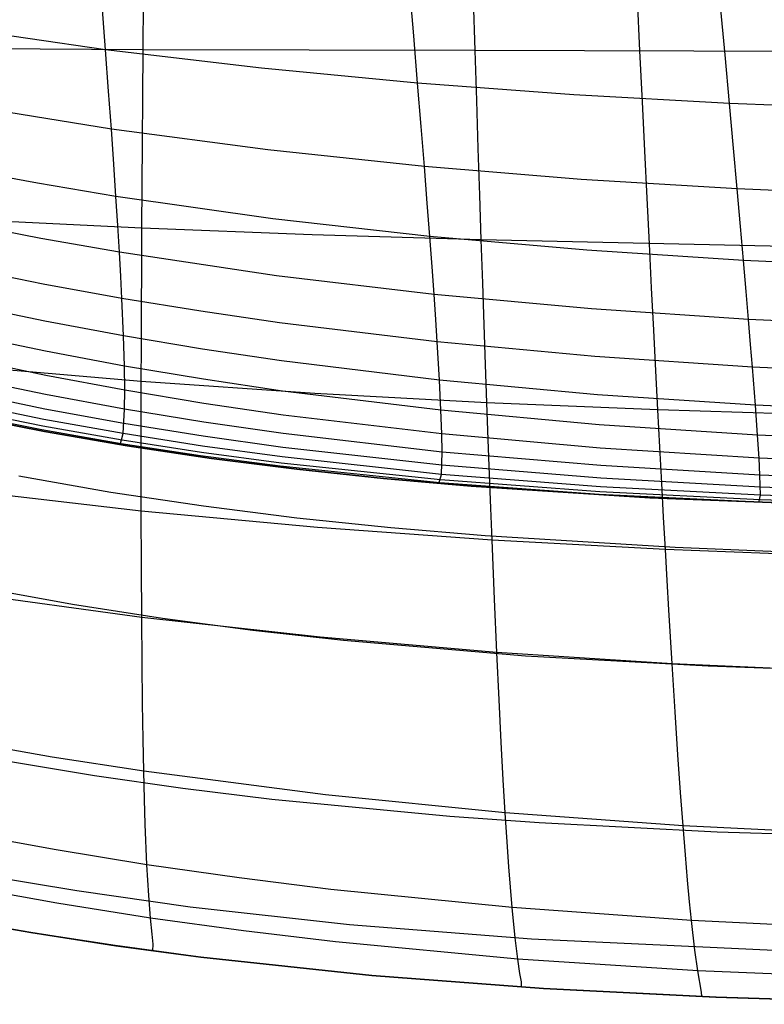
# Model space of a CAD drawing. Header units: millimetres. Extents: x -58 to 58, y -58 to 57.
# Tile 63 of 102: x -5.54 to -1.04, y 45.74 to 51.7. Entities that reach past the tile are written whole.
import ezdxf

# ---------------------------------------------------------------- set-up
doc = ezdxf.new("R2010")
doc.units = ezdxf.units.MM
doc.header["$MEASUREMENT"] = 0
doc.layers.add('Predefinito', color=5, linetype='Continuous')

msp = doc.modelspace()

# ---------------------------------------------------------------- linework, layer by layer
at = {"layer": 'Predefinito'}
for points in [[(-5.8846, 49.3072), (-5.3928, 49.2089), (-4.8924, 49.1222), (-4.3837, 49.0466), (-3.8673, 48.9813), (-3.3436, 48.9255), (-2.813, 48.8785), (-1.7332, 48.8084), (-0.6316, 48.7652), (0.488, 48.745), (1.6213, 48.7522), (2.7638, 48.7926), (3.3371, 48.8272)], [(3.3371, 48.8272), (2.7638, 48.7926), (1.6213, 48.7522), (0.488, 48.745), (-0.6316, 48.7652), (-1.7332, 48.8084), (-2.813, 48.8785), (-3.3436, 48.9255), (-3.8673, 48.9813), (-4.3837, 49.0466), (-4.8924, 49.1222), (-5.3928, 49.2089), (-5.8846, 49.3072)], [(3.3371, 48.8272), (2.7638, 48.7926), (1.6213, 48.7522), (0.488, 48.745), (-0.6316, 48.7652), (-1.7332, 48.8084), (-2.813, 48.8785), (-3.3436, 48.9255), (-3.8673, 48.9813), (-4.3837, 49.0466), (-4.8924, 49.1222), (-5.3928, 49.2089), (-5.8846, 49.3072)], [(3.0466, 47.8066), (1.9441, 47.7596), (0.5606, 47.7446), (-0.8256, 47.7705), (-1.3794, 47.7909), (-2.4842, 47.8514), (-3.5845, 47.9445), (-4.1326, 48.0058), (-4.6792, 48.0783), (-5.2241, 48.1634), (-5.7671, 48.2623)], [(-5.6221, 47.2172), (-5.09, 47.1285), (-4.5556, 47.0516), (-4.0191, 46.9855), (-2.9413, 46.8824), (-2.4024, 46.8438), (-1.3252, 46.7878), (-0.2489, 46.7551), (0.8266, 46.744), (1.9011, 46.758), (2.9745, 46.8009)], [(-5.9879, 46.2677), (-5.4762, 46.1775), (-4.9626, 46.0984), (-4.4475, 46.0295), (-3.4133, 45.9188), (-2.3747, 45.84), (-1.3331, 45.7873), (-0.2879, 45.7557), (0.7774, 45.744), (1.864, 45.7567), (2.9691, 45.7992)], [(2.9691, 45.7992), (1.864, 45.7567), (0.7774, 45.744), (-0.2879, 45.7557), (-1.3331, 45.7873), (-2.3747, 45.84), (-3.4133, 45.9188), (-4.4475, 46.0295), (-4.9626, 46.0984), (-5.4762, 46.1775), (-5.9879, 46.2677)]]:
    msp.add_lwpolyline(points, dxfattribs=at)
at = {"layer": 'Predefinito', "extrusion": (0.986962, -0.160953, 0)}
msp.add_lwpolyline([(47.6943, 319), (47.694, 319.0222), (47.6933, 319.0446), (47.692, 319.0671), (47.6902, 319.0899), (47.6879, 319.1127), (47.685, 319.1357), (47.6816, 319.1588), (47.6776, 319.182), (47.673, 319.2052), (47.6678, 319.2285), (47.662, 319.2518), (47.6557, 319.2752), (47.6487, 319.2985), (47.6411, 319.3217), (47.6329, 319.345), (47.6241, 319.3681), (47.6146, 319.3911), (47.6045, 319.414), (47.5938, 319.4367), (47.5825, 319.4593), (47.5706, 319.4816), (47.5581, 319.5038), (47.545, 319.5256), (47.5313, 319.5472), (47.5169, 319.5685), (47.5021, 319.5895), (47.4866, 319.6101), (47.4706, 319.6303), (47.4541, 319.6501), (47.437, 319.6696), (47.4194, 319.6886), (47.4014, 319.7071), (47.3828, 319.7252), (47.3638, 319.7427), (47.3444, 319.7598), (47.3246, 319.7764), (47.3043, 319.7924), (47.2837, 319.8078), (47.2628, 319.8227), (47.2415, 319.837), (47.2199, 319.8507), (47.198, 319.8638), (47.1759, 319.8764), (47.1536, 319.8883), (47.131, 319.8996), (47.1083, 319.9103), (47.0854, 319.9203), (47.0624, 319.9298), (47.0392, 319.9386), (47.016, 319.9468), (46.9927, 319.9544), (46.9694, 319.9614), (46.9461, 319.9678), (46.9228, 319.9735), (46.8995, 319.9787), (46.8762, 319.9833), (46.853, 319.9873), (46.83, 319.9908), (46.807, 319.9936), (46.7841, 319.996), (46.7614, 319.9977), (46.7388, 319.999), (46.7165, 319.9998), (46.6943, 320)], dxfattribs=at)
at = {"layer": 'Predefinito', "extrusion": (0.993463, -0.114153, 0)}
msp.add_lwpolyline([(48.2196, 319), (48.2193, 319.0222), (48.2186, 319.0446), (48.2173, 319.0671), (48.2155, 319.0899), (48.2132, 319.1127), (48.2103, 319.1357), (48.2069, 319.1588), (48.2029, 319.182), (48.1983, 319.2052), (48.1931, 319.2285), (48.1874, 319.2518), (48.181, 319.2752), (48.174, 319.2985), (48.1664, 319.3217), (48.1582, 319.345), (48.1494, 319.3681), (48.1399, 319.3911), (48.1299, 319.414), (48.1192, 319.4367), (48.1079, 319.4593), (48.096, 319.4816), (48.0834, 319.5038), (48.0703, 319.5256), (48.0566, 319.5472), (48.0423, 319.5685), (48.0274, 319.5895), (48.0119, 319.6101), (47.9959, 319.6303), (47.9794, 319.6501), (47.9623, 319.6696), (47.9448, 319.6886), (47.9267, 319.7071), (47.9082, 319.7252), (47.8892, 319.7427), (47.8697, 319.7598), (47.8499, 319.7764), (47.8296, 319.7924), (47.809, 319.8078), (47.7881, 319.8227), (47.7668, 319.837), (47.7452, 319.8507), (47.7233, 319.8638), (47.7012, 319.8764), (47.6789, 319.8883), (47.6563, 319.8996), (47.6336, 319.9103), (47.6107, 319.9203), (47.5877, 319.9298), (47.5645, 319.9386), (47.5413, 319.9468), (47.5181, 319.9544), (47.4947, 319.9614), (47.4714, 319.9678), (47.4481, 319.9735), (47.4248, 319.9787), (47.4015, 319.9833), (47.3784, 319.9873), (47.3553, 319.9908), (47.3323, 319.9936), (47.3094, 319.996), (47.2867, 319.9977), (47.2642, 319.999), (47.2418, 319.9998), (47.2196, 320)], dxfattribs=at)
at = {"layer": 'Predefinito', "extrusion": (0.997061, -0.076607, 0)}
msp.add_lwpolyline([(48.5192, 319), (48.519, 319.0222), (48.5183, 319.0446), (48.517, 319.0671), (48.5152, 319.0899), (48.5129, 319.1127), (48.51, 319.1357), (48.5066, 319.1588), (48.5026, 319.182), (48.498, 319.2052), (48.4928, 319.2285), (48.487, 319.2518), (48.4806, 319.2752), (48.4737, 319.2985), (48.4661, 319.3217), (48.4579, 319.345), (48.449, 319.3681), (48.4396, 319.3911), (48.4295, 319.414), (48.4188, 319.4367), (48.4075, 319.4593), (48.3956, 319.4816), (48.3831, 319.5038), (48.37, 319.5256), (48.3562, 319.5472), (48.3419, 319.5685), (48.327, 319.5895), (48.3116, 319.6101), (48.2956, 319.6303), (48.2791, 319.6501), (48.262, 319.6696), (48.2444, 319.6886), (48.2264, 319.7071), (48.2078, 319.7252), (48.1888, 319.7427), (48.1694, 319.7598), (48.1495, 319.7764), (48.1293, 319.7924), (48.1087, 319.8078), (48.0877, 319.8227), (48.0665, 319.837), (48.0449, 319.8507), (48.023, 319.8638), (48.0009, 319.8764), (47.9785, 319.8883), (47.956, 319.8996), (47.9333, 319.9103), (47.9104, 319.9203), (47.8873, 319.9298), (47.8642, 319.9386), (47.841, 319.9468), (47.8177, 319.9544), (47.7944, 319.9614), (47.7711, 319.9678), (47.7477, 319.9735), (47.7245, 319.9787), (47.7012, 319.9833), (47.678, 319.9873), (47.6549, 319.9908), (47.632, 319.9936), (47.6091, 319.996), (47.5864, 319.9977), (47.5638, 319.999), (47.5414, 319.9998), (47.5192, 320)], dxfattribs=at)
at = {"layer": 'Predefinito', "extrusion": (0.998888, -0.047145, 0)}
msp.add_lwpolyline([(48.6721, 319), (48.6719, 319.0222), (48.6711, 319.0446), (48.6698, 319.0671), (48.6681, 319.0899), (48.6657, 319.1127), (48.6629, 319.1357), (48.6594, 319.1588), (48.6554, 319.182), (48.6508, 319.2052), (48.6456, 319.2285), (48.6399, 319.2518), (48.6335, 319.2752), (48.6265, 319.2985), (48.6189, 319.3217), (48.6107, 319.345), (48.6019, 319.3681), (48.5924, 319.3911), (48.5824, 319.414), (48.5717, 319.4367), (48.5604, 319.4593), (48.5485, 319.4816), (48.5359, 319.5038), (48.5228, 319.5256), (48.5091, 319.5472), (48.4948, 319.5685), (48.4799, 319.5895), (48.4645, 319.6101), (48.4485, 319.6303), (48.4319, 319.6501), (48.4149, 319.6696), (48.3973, 319.6886), (48.3792, 319.7071), (48.3607, 319.7252), (48.3417, 319.7427), (48.3222, 319.7598), (48.3024, 319.7764), (48.2822, 319.7924), (48.2616, 319.8078), (48.2406, 319.8227), (48.2193, 319.837), (48.1977, 319.8507), (48.1759, 319.8638), (48.1537, 319.8764), (48.1314, 319.8883), (48.1088, 319.8996), (48.0861, 319.9103), (48.0632, 319.9203), (48.0402, 319.9298), (48.0171, 319.9386), (47.9939, 319.9468), (47.9706, 319.9544), (47.9473, 319.9614), (47.9239, 319.9678), (47.9006, 319.9735), (47.8773, 319.9787), (47.8541, 319.9833), (47.8309, 319.9873), (47.8078, 319.9908), (47.7848, 319.9936), (47.762, 319.996), (47.7392, 319.9977), (47.7167, 319.999), (47.6943, 319.9998), (47.6721, 320)], dxfattribs=at)
at = {"layer": 'Predefinito', "extrusion": (0.991253, -0.131974, 0)}
msp.add_lwpolyline([(46.0388, 320), (46.0166, 319.9998), (45.9943, 319.999), (45.9717, 319.9977), (45.949, 319.996), (45.9261, 319.9936), (45.9031, 319.9908), (45.8801, 319.9873), (45.8569, 319.9833), (45.8336, 319.9787), (45.8103, 319.9735), (45.787, 319.9678), (45.7637, 319.9614), (45.7404, 319.9544), (45.7171, 319.9468), (45.6939, 319.9386), (45.6707, 319.9298), (45.6477, 319.9203), (45.6248, 319.9103), (45.6021, 319.8996), (45.5795, 319.8883), (45.5572, 319.8764), (45.5351, 319.8638), (45.5132, 319.8507), (45.4916, 319.837), (45.4703, 319.8227), (45.4494, 319.8078), (45.4288, 319.7924), (45.4085, 319.7764), (45.3887, 319.7598), (45.3693, 319.7427), (45.3503, 319.7252), (45.3317, 319.7071), (45.3137, 319.6886), (45.2961, 319.6696), (45.279, 319.6501), (45.2625, 319.6303), (45.2465, 319.6101), (45.231, 319.5895), (45.2162, 319.5685), (45.2018, 319.5472), (45.1881, 319.5256), (45.175, 319.5038), (45.1625, 319.4816), (45.1506, 319.4593), (45.1393, 319.4367), (45.1286, 319.414), (45.1185, 319.3911), (45.109, 319.3681), (45.1002, 319.345), (45.092, 319.3217), (45.0844, 319.2985), (45.0774, 319.2752), (45.0711, 319.2518), (45.0653, 319.2285), (45.0601, 319.2052), (45.0555, 319.182), (45.0515, 319.1588), (45.0481, 319.1357), (45.0452, 319.1127), (45.0429, 319.0899), (45.0411, 319.0671), (45.0398, 319.0446), (45.0391, 319.0222), (45.0388, 319)], dxfattribs=at)
at = {"layer": 'Predefinito', "extrusion": (0.991898, -0.127033, 0)}
msp.add_lwpolyline([(46.0914, 320), (46.0692, 319.9998), (46.0468, 319.999), (46.0242, 319.9977), (46.0015, 319.996), (45.9787, 319.9936), (45.9557, 319.9908), (45.9326, 319.9873), (45.9094, 319.9833), (45.8862, 319.9787), (45.8629, 319.9735), (45.8396, 319.9678), (45.8162, 319.9614), (45.7929, 319.9544), (45.7696, 319.9468), (45.7464, 319.9386), (45.7233, 319.9298), (45.7003, 319.9203), (45.6774, 319.9103), (45.6546, 319.8996), (45.6321, 319.8883), (45.6097, 319.8764), (45.5876, 319.8638), (45.5658, 319.8507), (45.5442, 319.837), (45.5229, 319.8227), (45.5019, 319.8078), (45.4813, 319.7924), (45.4611, 319.7764), (45.4412, 319.7598), (45.4218, 319.7427), (45.4028, 319.7252), (45.3843, 319.7071), (45.3662, 319.6886), (45.3486, 319.6696), (45.3316, 319.6501), (45.315, 319.6303), (45.299, 319.6101), (45.2836, 319.5895), (45.2687, 319.5685), (45.2544, 319.5472), (45.2407, 319.5256), (45.2275, 319.5038), (45.215, 319.4816), (45.2031, 319.4593), (45.1918, 319.4367), (45.1811, 319.414), (45.171, 319.3911), (45.1616, 319.3681), (45.1528, 319.345), (45.1446, 319.3217), (45.137, 319.2985), (45.13, 319.2752), (45.1236, 319.2518), (45.1178, 319.2285), (45.1127, 319.2052), (45.1081, 319.182), (45.1041, 319.1588), (45.1006, 319.1357), (45.0978, 319.1127), (45.0954, 319.0899), (45.0936, 319.0671), (45.0924, 319.0446), (45.0916, 319.0222), (45.0914, 319)], dxfattribs=at)
at = {"layer": 'Predefinito', "extrusion": (0.992506, -0.122198, 0)}
msp.add_lwpolyline([(46.141, 320), (46.1188, 319.9998), (46.0964, 319.999), (46.0739, 319.9977), (46.0511, 319.996), (46.0283, 319.9936), (46.0053, 319.9908), (45.9822, 319.9873), (45.959, 319.9833), (45.9358, 319.9787), (45.9125, 319.9735), (45.8892, 319.9678), (45.8658, 319.9614), (45.8425, 319.9544), (45.8192, 319.9468), (45.796, 319.9386), (45.7729, 319.9298), (45.7499, 319.9203), (45.727, 319.9103), (45.7042, 319.8996), (45.6817, 319.8883), (45.6593, 319.8764), (45.6372, 319.8638), (45.6154, 319.8507), (45.5938, 319.837), (45.5725, 319.8227), (45.5515, 319.8078), (45.5309, 319.7924), (45.5107, 319.7764), (45.4908, 319.7598), (45.4714, 319.7427), (45.4524, 319.7252), (45.4339, 319.7071), (45.4158, 319.6886), (45.3982, 319.6696), (45.3812, 319.6501), (45.3646, 319.6303), (45.3486, 319.6101), (45.3332, 319.5895), (45.3183, 319.5685), (45.304, 319.5472), (45.2903, 319.5256), (45.2771, 319.5038), (45.2646, 319.4816), (45.2527, 319.4593), (45.2414, 319.4367), (45.2307, 319.414), (45.2206, 319.3911), (45.2112, 319.3681), (45.2024, 319.345), (45.1942, 319.3217), (45.1866, 319.2985), (45.1796, 319.2752), (45.1732, 319.2518), (45.1674, 319.2285), (45.1623, 319.2052), (45.1577, 319.182), (45.1537, 319.1588), (45.1502, 319.1357), (45.1474, 319.1127), (45.145, 319.0899), (45.1432, 319.0671), (45.142, 319.0446), (45.1412, 319.0222), (45.141, 319)], dxfattribs=at)
at = {"layer": 'Predefinito', "extrusion": (0.993628, -0.112706, 0)}
msp.add_lwpolyline([(46.2332, 320), (46.211, 319.9998), (46.1886, 319.999), (46.1661, 319.9977), (46.1433, 319.996), (46.1205, 319.9936), (46.0975, 319.9908), (46.0744, 319.9873), (46.0512, 319.9833), (46.028, 319.9787), (46.0047, 319.9735), (45.9814, 319.9678), (45.958, 319.9614), (45.9347, 319.9544), (45.9114, 319.9468), (45.8882, 319.9386), (45.8651, 319.9298), (45.8421, 319.9203), (45.8192, 319.9103), (45.7964, 319.8996), (45.7739, 319.8883), (45.7515, 319.8764), (45.7294, 319.8638), (45.7076, 319.8507), (45.686, 319.837), (45.6647, 319.8227), (45.6437, 319.8078), (45.6231, 319.7924), (45.6029, 319.7764), (45.583, 319.7598), (45.5636, 319.7427), (45.5446, 319.7252), (45.5261, 319.7071), (45.508, 319.6886), (45.4904, 319.6696), (45.4734, 319.6501), (45.4568, 319.6303), (45.4408, 319.6101), (45.4254, 319.5895), (45.4105, 319.5685), (45.3962, 319.5472), (45.3825, 319.5256), (45.3693, 319.5038), (45.3568, 319.4816), (45.3449, 319.4593), (45.3336, 319.4367), (45.3229, 319.414), (45.3129, 319.3911), (45.3034, 319.3681), (45.2946, 319.345), (45.2864, 319.3217), (45.2788, 319.2985), (45.2718, 319.2752), (45.2654, 319.2518), (45.2596, 319.2285), (45.2545, 319.2052), (45.2499, 319.182), (45.2459, 319.1588), (45.2424, 319.1357), (45.2396, 319.1127), (45.2372, 319.0899), (45.2354, 319.0671), (45.2342, 319.0446), (45.2334, 319.0222), (45.2332, 319)], dxfattribs=at)
at = {"layer": 'Predefinito', "extrusion": (0.995481, -0.09496, 0)}
msp.add_lwpolyline([(46.3868, 320), (46.3646, 319.9998), (46.3422, 319.999), (46.3197, 319.9977), (46.297, 319.996), (46.2741, 319.9936), (46.2511, 319.9908), (46.228, 319.9873), (46.2048, 319.9833), (46.1816, 319.9787), (46.1583, 319.9735), (46.135, 319.9678), (46.1117, 319.9614), (46.0883, 319.9544), (46.0651, 319.9468), (46.0418, 319.9386), (46.0187, 319.9298), (45.9957, 319.9203), (45.9728, 319.9103), (45.9501, 319.8996), (45.9275, 319.8883), (45.9052, 319.8764), (45.8831, 319.8638), (45.8612, 319.8507), (45.8396, 319.837), (45.8183, 319.8227), (45.7974, 319.8078), (45.7768, 319.7924), (45.7565, 319.7764), (45.7367, 319.7598), (45.7172, 319.7427), (45.6982, 319.7252), (45.6797, 319.7071), (45.6616, 319.6886), (45.6441, 319.6696), (45.627, 319.6501), (45.6105, 319.6303), (45.5945, 319.6101), (45.579, 319.5895), (45.5641, 319.5685), (45.5498, 319.5472), (45.5361, 319.5256), (45.523, 319.5038), (45.5104, 319.4816), (45.4985, 319.4593), (45.4872, 319.4367), (45.4765, 319.414), (45.4665, 319.3911), (45.457, 319.3681), (45.4482, 319.345), (45.44, 319.3217), (45.4324, 319.2985), (45.4254, 319.2752), (45.419, 319.2518), (45.4133, 319.2285), (45.4081, 319.2052), (45.4035, 319.182), (45.3995, 319.1588), (45.3961, 319.1357), (45.3932, 319.1127), (45.3909, 319.0899), (45.3891, 319.0671), (45.3878, 319.0446), (45.3871, 319.0222), (45.3868, 319)], dxfattribs=at)
at = {"layer": 'Predefinito', "extrusion": (0.996233, -0.086711, 0)}
msp.add_lwpolyline([(46.4497, 320), (46.4275, 319.9998), (46.4051, 319.999), (46.3826, 319.9977), (46.3599, 319.996), (46.337, 319.9936), (46.314, 319.9908), (46.2909, 319.9873), (46.2678, 319.9833), (46.2445, 319.9787), (46.2212, 319.9735), (46.1979, 319.9678), (46.1746, 319.9614), (46.1512, 319.9544), (46.128, 319.9468), (46.1048, 319.9386), (46.0816, 319.9298), (46.0586, 319.9203), (46.0357, 319.9103), (46.013, 319.8996), (45.9904, 319.8883), (45.9681, 319.8764), (45.946, 319.8638), (45.9241, 319.8507), (45.9025, 319.837), (45.8812, 319.8227), (45.8603, 319.8078), (45.8397, 319.7924), (45.8194, 319.7764), (45.7996, 319.7598), (45.7801, 319.7427), (45.7612, 319.7252), (45.7426, 319.7071), (45.7245, 319.6886), (45.707, 319.6696), (45.6899, 319.6501), (45.6734, 319.6303), (45.6574, 319.6101), (45.6419, 319.5895), (45.627, 319.5685), (45.6127, 319.5472), (45.599, 319.5256), (45.5859, 319.5038), (45.5733, 319.4816), (45.5614, 319.4593), (45.5501, 319.4367), (45.5394, 319.414), (45.5294, 319.3911), (45.5199, 319.3681), (45.5111, 319.345), (45.5029, 319.3217), (45.4953, 319.2985), (45.4883, 319.2752), (45.4819, 319.2518), (45.4762, 319.2285), (45.471, 319.2052), (45.4664, 319.182), (45.4624, 319.1588), (45.459, 319.1357), (45.4561, 319.1127), (45.4538, 319.0899), (45.452, 319.0671), (45.4507, 319.0446), (45.45, 319.0222), (45.4497, 319)], dxfattribs=at)
at = {"layer": 'Predefinito', "extrusion": (0.996883, -0.078888, 0)}
msp.add_lwpolyline([(46.5043, 320), (46.4821, 319.9998), (46.4597, 319.999), (46.4371, 319.9977), (46.4144, 319.996), (46.3916, 319.9936), (46.3686, 319.9908), (46.3455, 319.9873), (46.3223, 319.9833), (46.2991, 319.9787), (46.2758, 319.9735), (46.2524, 319.9678), (46.2291, 319.9614), (46.2058, 319.9544), (46.1825, 319.9468), (46.1593, 319.9386), (46.1362, 319.9298), (46.1132, 319.9203), (46.0903, 319.9103), (46.0675, 319.8996), (46.045, 319.8883), (46.0226, 319.8764), (46.0005, 319.8638), (45.9787, 319.8507), (45.9571, 319.837), (45.9358, 319.8227), (45.9148, 319.8078), (45.8942, 319.7924), (45.874, 319.7764), (45.8541, 319.7598), (45.8347, 319.7427), (45.8157, 319.7252), (45.7972, 319.7071), (45.7791, 319.6886), (45.7615, 319.6696), (45.7445, 319.6501), (45.7279, 319.6303), (45.7119, 319.6101), (45.6965, 319.5895), (45.6816, 319.5685), (45.6673, 319.5472), (45.6536, 319.5256), (45.6404, 319.5038), (45.6279, 319.4816), (45.616, 319.4593), (45.6047, 319.4367), (45.594, 319.414), (45.5839, 319.3911), (45.5745, 319.3681), (45.5657, 319.345), (45.5574, 319.3217), (45.5499, 319.2985), (45.5429, 319.2752), (45.5365, 319.2518), (45.5307, 319.2285), (45.5256, 319.2052), (45.521, 319.182), (45.517, 319.1588), (45.5135, 319.1357), (45.5106, 319.1127), (45.5083, 319.0899), (45.5065, 319.0671), (45.5053, 319.0446), (45.5045, 319.0222), (45.5043, 319)], dxfattribs=at)
at = {"layer": 'Predefinito', "extrusion": (0.997918, -0.0645, 0)}
msp.add_lwpolyline([(46.5913, 320), (46.5691, 319.9998), (46.5467, 319.999), (46.5241, 319.9977), (46.5014, 319.996), (46.4785, 319.9936), (46.4556, 319.9908), (46.4325, 319.9873), (46.4093, 319.9833), (46.3861, 319.9787), (46.3628, 319.9735), (46.3394, 319.9678), (46.3161, 319.9614), (46.2928, 319.9544), (46.2695, 319.9468), (46.2463, 319.9386), (46.2232, 319.9298), (46.2001, 319.9203), (46.1773, 319.9103), (46.1545, 319.8996), (46.132, 319.8883), (46.1096, 319.8764), (46.0875, 319.8638), (46.0656, 319.8507), (46.0441, 319.837), (46.0228, 319.8227), (46.0018, 319.8078), (45.9812, 319.7924), (45.961, 319.7764), (45.9411, 319.7598), (45.9217, 319.7427), (45.9027, 319.7252), (45.8842, 319.7071), (45.8661, 319.6886), (45.8485, 319.6696), (45.8314, 319.6501), (45.8149, 319.6303), (45.7989, 319.6101), (45.7835, 319.5895), (45.7686, 319.5685), (45.7543, 319.5472), (45.7405, 319.5256), (45.7274, 319.5038), (45.7149, 319.4816), (45.703, 319.4593), (45.6917, 319.4367), (45.681, 319.414), (45.6709, 319.3911), (45.6615, 319.3681), (45.6526, 319.345), (45.6444, 319.3217), (45.6368, 319.2985), (45.6299, 319.2752), (45.6235, 319.2518), (45.6177, 319.2285), (45.6125, 319.2052), (45.608, 319.182), (45.6039, 319.1588), (45.6005, 319.1357), (45.5976, 319.1127), (45.5953, 319.0899), (45.5935, 319.0671), (45.5923, 319.0446), (45.5915, 319.0222), (45.5913, 319)], dxfattribs=at)
at = {"layer": 'Predefinito', "extrusion": (0.99919, -0.040242, 0)}
msp.add_lwpolyline([(46.6965, 320), (46.6744, 319.9998), (46.652, 319.999), (46.6294, 319.9977), (46.6067, 319.996), (46.5838, 319.9936), (46.5609, 319.9908), (46.5378, 319.9873), (46.5146, 319.9833), (46.4913, 319.9787), (46.468, 319.9735), (46.4447, 319.9678), (46.4214, 319.9614), (46.3981, 319.9544), (46.3748, 319.9468), (46.3516, 319.9386), (46.3285, 319.9298), (46.3054, 319.9203), (46.2825, 319.9103), (46.2598, 319.8996), (46.2373, 319.8883), (46.2149, 319.8764), (46.1928, 319.8638), (46.1709, 319.8507), (46.1493, 319.837), (46.1281, 319.8227), (46.1071, 319.8078), (46.0865, 319.7924), (46.0662, 319.7764), (46.0464, 319.7598), (46.027, 319.7427), (46.008, 319.7252), (45.9894, 319.7071), (45.9714, 319.6886), (45.9538, 319.6696), (45.9367, 319.6501), (45.9202, 319.6303), (45.9042, 319.6101), (45.8887, 319.5895), (45.8739, 319.5685), (45.8596, 319.5472), (45.8458, 319.5256), (45.8327, 319.5038), (45.8202, 319.4816), (45.8083, 319.4593), (45.797, 319.4367), (45.7863, 319.414), (45.7762, 319.3911), (45.7668, 319.3681), (45.7579, 319.345), (45.7497, 319.3217), (45.7421, 319.2985), (45.7351, 319.2752), (45.7288, 319.2518), (45.723, 319.2285), (45.7178, 319.2052), (45.7132, 319.182), (45.7092, 319.1588), (45.7058, 319.1357), (45.7029, 319.1127), (45.7006, 319.0899), (45.6988, 319.0671), (45.6975, 319.0446), (45.6968, 319.0222), (45.6965, 319)], dxfattribs=at)
at = {"layer": 'Predefinito', "extrusion": (0.999289, -0.037692, 0)}
msp.add_lwpolyline([(46.7044, 320), (46.6822, 319.9998), (46.6598, 319.999), (46.6373, 319.9977), (46.6146, 319.996), (46.5917, 319.9936), (46.5687, 319.9908), (46.5456, 319.9873), (46.5224, 319.9833), (46.4992, 319.9787), (46.4759, 319.9735), (46.4526, 319.9678), (46.4293, 319.9614), (46.4059, 319.9544), (46.3827, 319.9468), (46.3594, 319.9386), (46.3363, 319.9298), (46.3133, 319.9203), (46.2904, 319.9103), (46.2677, 319.8996), (46.2451, 319.8883), (46.2228, 319.8764), (46.2006, 319.8638), (46.1788, 319.8507), (46.1572, 319.837), (46.1359, 319.8227), (46.115, 319.8078), (46.0943, 319.7924), (46.0741, 319.7764), (46.0543, 319.7598), (46.0348, 319.7427), (46.0158, 319.7252), (45.9973, 319.7071), (45.9792, 319.6886), (45.9617, 319.6696), (45.9446, 319.6501), (45.9281, 319.6303), (45.9121, 319.6101), (45.8966, 319.5895), (45.8817, 319.5685), (45.8674, 319.5472), (45.8537, 319.5256), (45.8406, 319.5038), (45.828, 319.4816), (45.8161, 319.4593), (45.8048, 319.4367), (45.7941, 319.414), (45.7841, 319.3911), (45.7746, 319.3681), (45.7658, 319.345), (45.7576, 319.3217), (45.75, 319.2985), (45.743, 319.2752), (45.7366, 319.2518), (45.7309, 319.2285), (45.7257, 319.2052), (45.7211, 319.182), (45.7171, 319.1588), (45.7137, 319.1357), (45.7108, 319.1127), (45.7085, 319.0899), (45.7067, 319.0671), (45.7054, 319.0446), (45.7047, 319.0222), (45.7044, 319)], dxfattribs=at)
at = {"layer": 'Predefinito', "extrusion": (0.999381, -0.03519, 0)}
msp.add_lwpolyline([(46.7115, 320), (46.6893, 319.9998), (46.6669, 319.999), (46.6444, 319.9977), (46.6216, 319.996), (46.5988, 319.9936), (46.5758, 319.9908), (46.5527, 319.9873), (46.5295, 319.9833), (46.5063, 319.9787), (46.483, 319.9735), (46.4597, 319.9678), (46.4363, 319.9614), (46.413, 319.9544), (46.3897, 319.9468), (46.3665, 319.9386), (46.3434, 319.9298), (46.3204, 319.9203), (46.2975, 319.9103), (46.2747, 319.8996), (46.2522, 319.8883), (46.2298, 319.8764), (46.2077, 319.8638), (46.1859, 319.8507), (46.1643, 319.837), (46.143, 319.8227), (46.122, 319.8078), (46.1014, 319.7924), (46.0812, 319.7764), (46.0613, 319.7598), (46.0419, 319.7427), (46.0229, 319.7252), (46.0044, 319.7071), (45.9863, 319.6886), (45.9687, 319.6696), (45.9517, 319.6501), (45.9351, 319.6303), (45.9191, 319.6101), (45.9037, 319.5895), (45.8888, 319.5685), (45.8745, 319.5472), (45.8608, 319.5256), (45.8476, 319.5038), (45.8351, 319.4816), (45.8232, 319.4593), (45.8119, 319.4367), (45.8012, 319.414), (45.7911, 319.3911), (45.7817, 319.3681), (45.7729, 319.345), (45.7647, 319.3217), (45.7571, 319.2985), (45.7501, 319.2752), (45.7437, 319.2518), (45.7379, 319.2285), (45.7328, 319.2052), (45.7282, 319.182), (45.7242, 319.1588), (45.7207, 319.1357), (45.7179, 319.1127), (45.7155, 319.0899), (45.7137, 319.0671), (45.7125, 319.0446), (45.7117, 319.0222), (45.7115, 319)], dxfattribs=at)
at = {"layer": 'Predefinito', "extrusion": (1, 0, 0)}
for points in [[(46.0295, 59.9978), (46.0295, 319)], [(45.84, 59.9979), (45.84, 319)], [(45.7873, 59.9981), (45.7873, 319)]]:
    msp.add_lwpolyline(points, dxfattribs=at)
at = {"layer": 'Predefinito'}
for points in [[(-1.0725, 48.7795, 60), (-1.0642, 48.8242, 55.1491), (-1.0669, 48.946, 51.9168), (-1.0723, 49.0495, 50.3018), (-1.0812, 49.1883, 48.6878), (-1.0942, 49.3685, 47.0767), (-1.1121, 49.5989, 45.4727), (-1.1232, 49.7356, 44.675), (-1.1358, 49.8881, 43.8801), (-1.1502, 50.0573, 43.0899), (-1.1663, 50.2447, 42.3035), (-1.1843, 50.4509, 41.5228), (-1.2043, 50.6774, 40.7471), (-1.2263, 50.925, 39.9782), (-1.2507, 51.195, 39.2156), (-1.2773, 51.4882, 38.4604), (-1.3063, 51.8056, 37.7136), (-1.3377, 52.147, 36.9774), (-1.3715, 52.5122, 36.2512), (-1.4075, 52.8996, 35.5391), (-1.4264, 53.1033, 35.1883), (-1.4462, 53.3145, 34.8417), (-1.4874, 53.7552, 34.1654), (-1.7886, 56.964, 29.5121)], [(-3.0094, 48.8949, 60), (-2.9932, 48.9506, 55.1644), (-2.9891, 49.0854, 51.9422), (-2.9908, 49.1949, 50.3323), (-2.9958, 49.3383, 48.7233), (-3.0046, 49.5212, 47.1171), (-3.0182, 49.7519, 45.5176), (-3.0271, 49.8877, 44.7221), (-3.0374, 50.0386, 43.9291), (-3.0493, 50.2055, 43.1407), (-3.063, 50.3897, 42.3558), (-3.0784, 50.5918, 41.5765), (-3.0958, 50.8133, 40.802), (-3.1152, 51.0549, 40.0338), (-3.1367, 51.3179, 39.2718), (-3.1605, 51.603, 38.5169), (-3.1865, 51.9113, 37.7699), (-3.2148, 52.2424, 37.0331), (-3.2454, 52.5963, 36.3058), (-3.2781, 52.9712, 35.5922), (-3.2954, 53.1683, 35.2403), (-3.3135, 53.3726, 34.8924), (-3.3512, 53.7985, 34.2129), (-3.6275, 56.8984, 29.5335)], [(-4.9353, 49.1292, 60), (-4.9176, 49.1969, 55.1877), (-4.909, 49.3445, 51.9811), (-4.9078, 49.4591, 50.3789), (-4.9095, 49.6054, 48.7776), (-4.9149, 49.7883, 47.1788), (-4.9247, 50.0153, 45.5863), (-4.9316, 50.1477, 44.794), (-4.9398, 50.2942, 44.0041), (-4.9495, 50.4554, 43.2184), (-4.9609, 50.6327, 42.4359), (-4.9739, 50.8266, 41.6587), (-4.9888, 51.0384, 40.8859), (-5.0055, 51.2689, 40.119), (-5.0242, 51.5193, 39.3578), (-5.045, 51.7901, 38.6032), (-5.068, 52.0824, 37.856), (-5.0931, 52.3959, 37.1184), (-5.1203, 52.7306, 36.3895), (-5.1495, 53.0848, 35.6734), (-5.165, 53.2709, 35.3198), (-5.1812, 53.4635, 34.9699), (-5.2151, 53.8651, 34.2856), (-5.4638, 56.7858, 29.5662)], [(-4.7378, 46.0672, 59.9985), (-4.7365, 46.1084, 56.0877), (-4.7428, 46.1692, 54.1188), (-4.752, 46.2652, 52.1413), (-4.7626, 46.4026, 50.1565), (-4.7733, 46.5886, 48.1617), (-4.7833, 46.8339, 46.1531), (-4.7879, 46.9836, 45.1446), (-4.7922, 47.154, 44.1344), (-4.7962, 47.3471, 43.1233), (-4.7997, 47.5649, 42.1122), (-4.8027, 47.8098, 41.1019), (-4.8051, 48.0837, 40.0935), (-4.8069, 48.3888, 39.0879), (-4.808, 48.7275, 38.0862), (-4.8083, 49.1016, 37.0907), (-4.8081, 49.302, 36.5963), (-4.8078, 49.5114, 36.1049), (-4.8072, 49.7298, 35.6166), (-4.8064, 49.9573, 35.1317), (-4.8054, 50.194, 34.6506), (-4.8042, 50.4401, 34.1736), (-4.8027, 50.6954, 33.7009), (-4.801, 50.9603, 33.233), (-4.7991, 51.2347, 32.77), (-4.7969, 51.5189, 32.3125), (-4.7946, 51.8127, 31.8607)], [(-2.5091, 45.8485, 59.9994), (-2.5094, 45.8798, 56.0829), (-2.5181, 45.9313, 54.1071), (-2.531, 46.0177, 52.1201), (-2.5472, 46.1471, 50.1229), (-2.5655, 46.3288, 48.1136), (-2.5854, 46.5749, 46.089), (-2.5961, 46.7275, 45.0722), (-2.6072, 46.9026, 44.0536), (-2.619, 47.1024, 43.0342), (-2.6312, 47.3292, 42.0148), (-2.6441, 47.5853, 40.9966), (-2.6575, 47.873, 39.9807), (-2.6715, 48.1946, 38.9681), (-2.6862, 48.5524, 37.9601), (-2.6938, 48.7456, 37.4585), (-2.7016, 48.9484, 36.9592), (-2.7096, 49.1608, 36.4626), (-2.7177, 49.3828, 35.9693), (-2.726, 49.6146, 35.4794), (-2.7345, 49.8561, 34.9933), (-2.7431, 50.1075, 34.5114), (-2.7519, 50.3688, 34.034), (-2.7609, 50.6401, 33.5613), (-2.77, 50.9215, 33.0938), (-2.7794, 51.2131, 32.6319), (-2.7889, 51.5149, 32.1758), (-2.7985, 51.8272, 31.726)], [(-1.4177, 45.7907, 59.9999), (-1.42, 45.8177, 56.0824), (-1.4429, 45.9467, 52.1144), (-1.4604, 46.0718, 50.1131), (-1.4809, 46.2504, 48.0987), (-1.4923, 46.3634, 47.0854), (-1.5044, 46.4952, 46.0685), (-1.5175, 46.6479, 45.0488), (-1.5314, 46.8239, 44.0272), (-1.5464, 47.0252, 43.0048), (-1.5624, 47.2542, 41.9825), (-1.5796, 47.5134, 40.9615), (-1.5979, 47.805, 39.9428), (-1.6174, 48.1315, 38.9277), (-1.6277, 48.3086, 38.4219), (-1.6383, 48.4952, 37.9175), (-1.6492, 48.6917, 37.4149), (-1.6605, 48.898, 36.9147), (-1.6721, 49.1142, 36.4173), (-1.6841, 49.3403, 35.9233), (-1.6965, 49.5763, 35.4329), (-1.7091, 49.8223, 34.9464), (-1.7221, 50.0784, 34.4642), (-1.7355, 50.3446, 33.9866), (-1.7492, 50.621, 33.514), (-1.7632, 50.9078, 33.0467), (-1.7776, 51.2049, 32.5851), (-1.7923, 51.5126, 32.1295), (-1.8074, 51.8308, 31.6805)], [(3.7532, 51.1711, 39.2099), (2.1949, 51.1335, 39.1896), (0.6302, 51.1364, 39.1891), (-0.3136, 51.1581, 39.1986), (-1.2507, 51.195, 39.2156), (-2.1921, 51.2477, 39.2402), (-3.1367, 51.3179, 39.2718), (-4.0811, 51.4076, 39.3101), (-5.0242, 51.5193, 39.3578), (-5.9658, 51.6556, 39.4154)], [(3.3208, 51.4659, 32.1111), (1.2319, 51.4946, 32.0758), (-0.8052, 51.5089, 32.0976), (-2.7889, 51.5149, 32.1758), (-4.7969, 51.5189, 32.3125), (-7.2919, 51.5351, 32.5825)], [(3.7876, 50.6615, 40.7417), (2.238, 50.6145, 40.7219), (0.6818, 50.6145, 40.7214), (-0.2632, 50.6373, 40.7306), (-1.2043, 50.6774, 40.7471), (-2.1488, 50.7355, 40.7712), (-3.0958, 50.8133, 40.802), (-4.0428, 50.9134, 40.8394), (-4.9888, 51.0384, 40.8859), (-5.9328, 51.1917, 40.9419)], [(3.0444, 50.203, 42.2865), (2.2726, 50.1823, 42.2793), (0.7249, 50.1793, 42.2789), (-0.2213, 50.2025, 42.2877), (-1.1663, 50.2447, 42.3035), (-2.1137, 50.3063, 42.3264), (-3.063, 50.3897, 42.3558), (-4.0125, 50.4974, 42.3916), (-4.9609, 50.6327, 42.4359), (-5.4344, 50.7117, 42.4618), (-5.9071, 50.7991, 42.4893)], [(3.0668, 49.8515, 43.8642), (2.2995, 49.8278, 43.8575), (1.5306, 49.8181, 43.8552), (0.7603, 49.8219, 43.8571), (-0.187, 49.8449, 43.8653), (-1.1358, 49.8881, 43.8801), (-2.0861, 49.9518, 43.9016), (-3.0374, 50.0386, 43.9291), (-3.9891, 50.1515, 43.9626), (-4.9398, 50.2942, 44.0041), (-5.4143, 50.3779, 44.0283), (-5.888, 50.4705, 44.0539)], [(3.4419, 50.2965, 33.9664), (1.3366, 50.3039, 33.9308), (-0.7282, 50.3262, 33.9537), (-2.7519, 50.3688, 34.034), (-3.7746, 50.4, 34.0955), (-4.8042, 50.4401, 34.1736), (-5.8407, 50.4913, 34.2725)], [(3.0824, 49.5686, 45.4581), (2.3196, 49.5424, 45.452), (1.5557, 49.5308, 45.4498), (0.7888, 49.5335, 45.4516), (-0.1596, 49.5558, 45.4591), (-1.1121, 49.5989, 45.4727), (-2.065, 49.6634, 45.4923), (-3.0182, 49.7519, 45.5176), (-3.972, 49.8679, 45.5484), (-4.4486, 49.9374, 45.5663), (-4.9247, 50.0153, 45.5863), (-5.4001, 50.1021, 45.6085), (-5.8746, 50.1986, 45.632)], [(3.0921, 49.3454, 47.0636), (2.3337, 49.317, 47.0581), (1.5749, 49.3038, 47.0562), (0.8114, 49.3051, 47.0577), (-0.138, 49.3262, 47.0645), (-1.0942, 49.3685, 47.0767), (-2.0497, 49.4326, 47.0944), (-3.0046, 49.5212, 47.1171), (-3.9602, 49.6383, 47.1447), (-4.4378, 49.7089, 47.1608), (-4.9149, 49.7883, 47.1788), (-5.3911, 49.877, 47.1987), (-5.8663, 49.9759, 47.2198)], [(3.0968, 49.1732, 48.6763), (2.3427, 49.1429, 48.6715), (1.5891, 49.128, 48.6697), (0.8289, 49.1279, 48.6711), (-0.1215, 49.1475, 48.6771), (-1.0812, 49.1883, 48.6878), (-2.0392, 49.2508, 48.7033), (-2.9958, 49.3383, 48.7233), (-3.9531, 49.4548, 48.7476), (-4.4316, 49.5256, 48.7618), (-4.9095, 49.6054, 48.7776), (-5.3865, 49.695, 48.7951), (-5.8622, 49.7952, 48.8136)], [(3.0973, 49.0431, 50.2919), (2.3476, 49.0112, 50.2877), (1.599, 48.9948, 50.2862), (0.8423, 48.9932, 50.2874), (-0.1091, 49.0109, 50.2926), (-1.0723, 49.0495, 50.3018), (-2.0327, 49.1097, 50.3151), (-2.9908, 49.1949, 50.3323), (-3.9498, 49.3096, 50.3531), (-4.4291, 49.3797, 50.3653), (-4.9078, 49.4591, 50.3789), (-5.3854, 49.5487, 50.3939), (-5.8617, 49.6492, 50.4098)], [(3.5459, 49.2925, 35.904), (1.4281, 49.281, 35.869), (-0.6593, 49.3096, 35.8914), (-1.6841, 49.3403, 35.9233), (-2.7177, 49.3828, 35.9693), (-3.7588, 49.439, 36.029), (-4.8078, 49.5114, 36.1049), (-5.8646, 49.6028, 36.2007)], [(3.0943, 48.9485, 51.9085), (2.3489, 48.9151, 51.9051), (1.6055, 48.8973, 51.9038), (0.8521, 48.8943, 51.9048), (-0.1002, 48.9098, 51.9091), (-1.0669, 48.946, 51.9168), (-2.0296, 49.0032, 51.9279), (-2.9891, 49.0854, 51.9422), (-3.9496, 49.1972, 51.9596), (-4.4297, 49.2661, 51.9698), (-4.909, 49.3445, 51.9811), (-5.3872, 49.4334, 51.9937), (-5.864, 49.5335, 52.0069)], [(3.0884, 48.8835, 53.526), (2.3473, 48.849, 53.5232), (1.6089, 48.83, 53.5222), (0.859, 48.8256, 53.523), (-0.0942, 48.839, 53.5265), (-1.0644, 48.8726, 53.5326), (-2.0293, 48.9266, 53.5416), (-2.9901, 49.0053, 53.553), (-3.9519, 49.1139, 53.5669), (-4.4326, 49.1812, 53.5751), (-4.9125, 49.2582, 53.5841), (-5.3912, 49.3459, 53.5941), (-5.8682, 49.4452, 53.6048)], [(3.0698, 48.8204, 56.7626), (2.3372, 48.7845, 56.7612), (1.6089, 48.7637, 56.7607), (0.8658, 48.7571, 56.7611), (-0.0891, 48.767, 56.7629), (-1.0659, 48.796, 56.7659), (-2.0349, 48.8444, 56.7704), (-2.9978, 48.9167, 56.7761), (-3.9615, 49.0188, 56.7831), (-4.443, 49.083, 56.7871), (-4.9235, 49.1571, 56.7916), (-5.4024, 49.2421, 56.7966), (-5.8793, 49.339, 56.8019)], [(3.08, 48.8427, 55.1441), (2.3432, 48.8073, 55.142), (1.6099, 48.7873, 55.1413), (0.8633, 48.7817, 55.1419), (-0.0907, 48.7932, 55.1445), (-1.0642, 48.8242, 55.1491), (-2.0312, 48.8753, 55.1558), (-2.9932, 48.9506, 55.1644), (-3.9561, 49.0556, 55.1748), (-4.4373, 49.1213, 55.1809), (-4.9176, 49.1969, 55.1877), (-5.3965, 49.2832, 55.1952), (-5.8736, 49.3813, 55.2032)], [(3.0583, 48.8108, 58.3813), (2.3299, 48.7748, 58.3806), (1.6066, 48.7536, 58.3804), (0.8669, 48.7464, 58.3806), (-0.0888, 48.7552, 58.3814), (-1.0688, 48.7827, 58.383), (-2.0398, 48.8293, 58.3852), (-3.0034, 48.8996, 58.3881), (-3.9676, 48.9995, 58.3915), (-4.4492, 49.0626, 58.3935), (-4.9296, 49.1357, 58.3958), (-5.4083, 49.2196, 58.3983), (-5.8847, 49.3155, 58.4009)], [(3.0394, 48.5145, 319.7071), (1.8933, 48.4656, 319.7071), (0.7397, 48.4512, 319.7071), (-1, 48.4838, 319.7071), (-1.5784, 48.5076, 319.7071), (-2.7281, 48.5781, 319.7071), (-3.2989, 48.6269, 319.7071), (-3.8667, 48.6863, 319.7071), (-4.4312, 48.7575, 319.7071), (-4.992, 48.8416, 319.7071), (-5.5489, 48.9403, 319.7071)], [(3.6323, 48.4497, 37.9013), (2.5708, 48.428, 37.8775), (1.5061, 48.4218, 37.8677), (0.4459, 48.4306, 37.8714), (-0.5988, 48.4549, 37.8881), (-1.6383, 48.4952, 37.9175), (-2.6862, 48.5524, 37.9601), (-3.7426, 48.6287, 38.0157), (-4.808, 48.7275, 38.0862), (-5.882, 48.8523, 38.1755)], [(3.7011, 47.7646, 39.9312), (2.6366, 47.7335, 39.9089), (1.5708, 47.7224, 39.8994), (0.5077, 47.7305, 39.9023), (-0.5464, 47.7579, 39.9169), (-1.5979, 47.805, 39.9428), (-2.6575, 47.873, 39.9807), (-3.7263, 47.9646, 40.0302), (-4.8051, 48.0837, 40.0935), (-5.8936, 48.2346, 40.1739)], [(3.7921, 46.8009, 44.026), (2.7274, 46.7557, 44.0076), (1.6655, 46.7363, 43.9991), (0.6027, 46.7415, 44.0001), (-0.4631, 46.7706, 44.0096), (-1.5314, 46.8239, 44.0272), (-2.6072, 46.9026, 44.0536), (-3.6936, 47.0109, 44.0888), (-4.7922, 47.154, 44.1344), (-5.3464, 47.2403, 44.1622), (-5.903, 47.3376, 44.1936)], [(3.8338, 46.2523, 48.1069), (2.7752, 46.1978, 48.0929), (1.7235, 46.1719, 48.0856), (0.6675, 46.1727, 48.0848), (-0.4031, 46.1989, 48.0892), (-1.4809, 46.2504, 48.0987), (-2.5655, 46.3288, 48.1136), (-3.6618, 46.4393, 48.1341), (-4.2155, 46.5087, 48.1469), (-4.7733, 46.5886, 48.1617), (-5.335, 46.6801, 48.179), (-5.9001, 46.7842, 48.1991)], [(3.0131, 46.0949, 319.7071), (1.9194, 46.0511, 319.7071), (0.8271, 46.0369, 319.7071), (-0.8083, 46.062, 319.7071), (-2.448, 46.1381, 319.7071), (-3.5478, 46.2255, 319.7071), (-4.5115, 46.3327, 319.7071), (-5.1982, 46.4297, 319.7071), (-5.7468, 46.5212, 319.7071)], [(3.8417, 45.9772, 52.1281), (2.7933, 45.9167, 52.1183), (1.756, 45.8857, 52.1127), (0.7108, 45.8814, 52.1107), (-0.3604, 45.902, 52.1114), (-1.4429, 45.9467, 52.1144), (-2.531, 46.0177, 52.1201), (-3.6324, 46.1212, 52.1286), (-4.1897, 46.1876, 52.1343), (-4.752, 46.2652, 52.1413), (-5.319, 46.3552, 52.1499), (-5.8903, 46.459, 52.1603)], [(3.0922, 45.8059, 59.9991), (1.9655, 45.7594, 59.9988), (0.8388, 45.7441, 59.9985), (-0.2864, 45.7557, 59.9982), (-1.3313, 45.7871, 59.9981), (-2.3752, 45.84, 59.9979), (-3.414, 45.9189, 59.9978), (-4.45, 46.0298, 59.9978), (-4.9658, 46.0989, 59.9978), (-5.4796, 46.1781, 59.9978), (-5.9912, 46.2684, 59.9978)]]:
    msp.add_polyline3d(points, dxfattribs=at)

doc.saveas('drawing.dxf')
